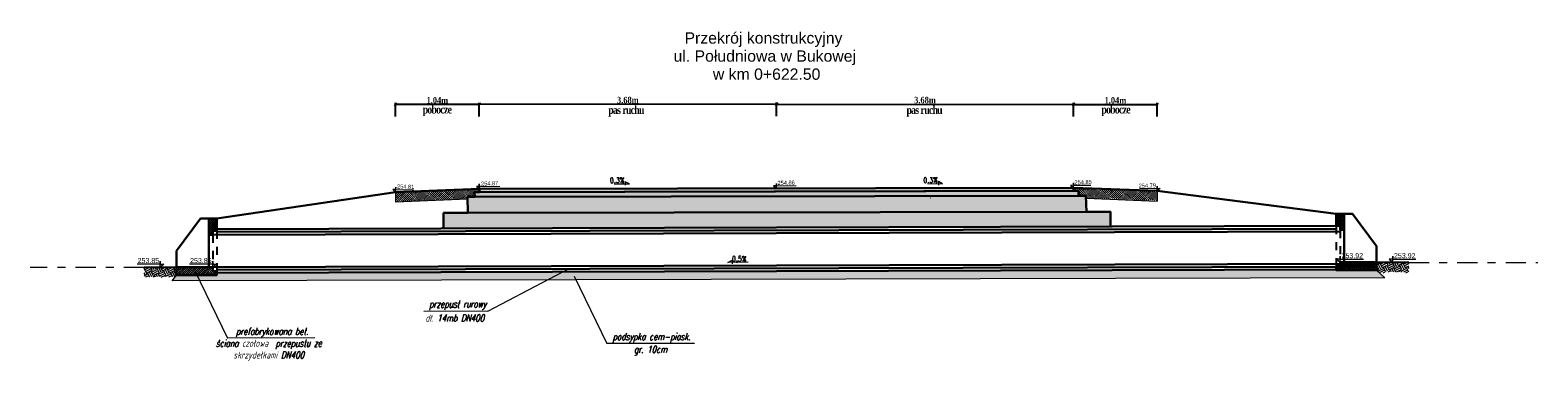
# Model space of a CAD drawing. Header units: metres. Extents: x 7443217.8 to 7443294, y 5637144.8 to 5637207.3.
# Tile 23 of 23: x 7443275.4 to 7443294, y 5637196.4 to 5637200.6. Entities that reach past the tile are written whole.
import ezdxf
from ezdxf.enums import TextEntityAlignment as Align

# ---------------------------------------------------------------- set-up
doc = ezdxf.new("R2010")
doc.units = ezdxf.units.M
for name, pattern in [('3', [1, 0.5, -0.5]), ('AUSGEZOGEN', [0]), ('CIĄGŁA', [0]), ('DASHDOT2', [0.5, 0.25, -0.125, 0, -0.125]), ('x-ref - architektura$0$GP_x-ref - instalacje elektryczne$0$x-ref - architektura$0$A-PW-2-202_Rzut piętra$0${ Half Dash }', [0])]:
    doc.linetypes.add(name, pattern=pattern)
doc.layers.get('Defpoints').update_dxf_attribs({"true_color": 0x999999})
for name, color, linetype, lineweight in [('+wymiar', 7, 'Continuous', 9), ('cienko', 7, 'CIĄGŁA', 30), ('F00000', 7, 'AUSGEZOGEN', 13), ('POMOCNICZA', 7, 'Continuous', 13), ('Wymiary', 7, 'Continuous', 15)]:
    doc.layers.add(name, color=color, linetype=linetype, lineweight=lineweight)
for name, color, linetype in [('3_p', 7, 'Continuous'), ('__pp22', 7, 'Continuous'), ('K_oś jezdni', 7, 'Continuous'), ('K_wymiar', 7, 'Continuous')]:
    doc.layers.add(name, color=color, linetype=linetype)
doc.layers.add('opisy', color=7, linetype='Continuous', true_color=0x999999)
doc.styles.add('romans1', font='timesbd.ttf', dxfattribs={"width": 0.85})
doc.styles.add('romans_pochyl', font='romans.shx', dxfattribs={"width": 0.75, "oblique": 15, "height": 0.1})
doc.styles.add('style1', font='romans.shx', dxfattribs={"width": 0.75, "height": 7})
doc.styles.add('style4', font='arial.ttf', dxfattribs={"height": 21})
doc.dimstyles.new('magda 25', dxfattribs={"dimtxt": 0.08, "dimasz": 0.03, "dimexe": 0.02, "dimexo": 0, "dimgap": 0.01, "dimtad": 1, "dimzin": 0, "dimdsep": 46, "dimtxsty": 'romans1', "dimblk": 'OBLIQUE', "dimcen": 0.09, "dimazin": 0, "dimtfac": 1, "dimtmove": 0, "dimatfit": 2, "dimldrblk": 'OBLIQUE', "dimfxl": 0.15, "dimfxlon": 1, "dimtolj": 1, "dimtzin": 0, "dimarcsym": 0})
pattern_1 = [(45, (-25.52038234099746, 21.04704236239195), (-0.01347038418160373, 0.01347038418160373), []), (45, (-25.50691194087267, 21.04704236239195), (-0.01347038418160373, 0.01347038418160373), [0, -0.01905])]

# ---------------------------------------------------------------- blocks, each defined once
blk = doc.blocks.new('_Oblique')
at = {"color": 0, "linetype": 'ByBlock', "lineweight": -2}
blk.add_line((-0.5, -0.5), (0.5, 0.5), dxfattribs=at)
blk = doc.blocks.new('*D930')
at = {"layer": '+wymiar', "color": 0, "lineweight": -2, "transparency": 16777216}
for p, q in [((7443284.597483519, 5637199.51268092), (7443284.59767371, 5637199.682680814)), ((7443284.597651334, 5637199.662680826), (7443288.276536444, 5637199.658565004)), ((7443288.276368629, 5637199.508565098), (7443288.276558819, 5637199.678564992))]:
    blk.add_line(p, q, dxfattribs=at)
at = {"layer": 'Defpoints', "color": 0, "lineweight": 13, "transparency": 16777216}
for p in [(7443288.276536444, 5637199.658565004), (7443284.596774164, 5637198.878631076), (7443288.275659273, 5637198.874515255)]:
    blk.add_point(p, dxfattribs=at)
at = {"layer": '+wymiar', "color": 0, "lineweight": -2, "transparency": 16777216, "xscale": 0.03, "yscale": 0.03, "zscale": 0.03}
for p, rotation in [((7443284.597651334, 5637199.662680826), 179.9358992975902), ((7443288.276536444, 5637199.658565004), 359.9358992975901)]:
    blk.add_blockref('_Oblique', p, dxfattribs=dict(at, rotation=rotation))
at = {"layer": '+wymiar', "color": 0, "transparency": 16777216, "insert": (7443286.437150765, 5637199.711461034), "char_height": 0.08, "attachment_point": 5, "rotation": 359.93589929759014, "style": 'romans1'}
blk.add_mtext('\\A1;3.68m', dxfattribs=at)
blk = doc.blocks.new('*D928')
at = {"layer": '+wymiar', "color": 0, "lineweight": -2, "transparency": 16777216}
for p, q in [((7443280.915597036, 5637199.508563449), (7443280.915406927, 5637199.678563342)), ((7443284.595897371, 5637199.66267918), (7443280.915429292, 5637199.658563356)), ((7443284.596065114, 5637199.512679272), (7443284.595875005, 5637199.682679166))]:
    blk.add_line(p, q, dxfattribs=at)
at = {"layer": 'Defpoints', "color": 0, "lineweight": 13, "transparency": 16777216}
for p in [(7443280.915429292, 5637199.658563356), (7443280.916306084, 5637198.874515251), (7443284.596774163, 5637198.878631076)]:
    blk.add_point(p, dxfattribs=at)
at = {"layer": '+wymiar', "color": 0, "lineweight": -2, "transparency": 16777216, "xscale": 0.03, "yscale": 0.03, "zscale": 0.03}
for p, rotation in [((7443280.915429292, 5637199.658563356), 180.0640731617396), ((7443284.595897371, 5637199.66267918), 0.06407316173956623)]:
    blk.add_blockref('_Oblique', p, dxfattribs=dict(at, rotation=rotation))
at = {"layer": '+wymiar', "color": 0, "transparency": 16777216, "insert": (7443282.755606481, 5637199.711459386), "char_height": 0.08, "attachment_point": 5, "rotation": 0.06407316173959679, "style": 'romans1'}
blk.add_mtext('\\A1;3.68m', dxfattribs=at)
blk = doc.blocks.new('*D929')
at = {"layer": '+wymiar', "color": 0, "lineweight": -2, "transparency": 16777216}
for p, q in [((7443279.876870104, 5637199.507862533), (7443279.876755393, 5637199.677862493)), ((7443280.915429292, 5637199.658563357), (7443279.876768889, 5637199.657862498)), ((7443280.915530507, 5637199.508563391), (7443280.915415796, 5637199.678563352))]:
    blk.add_line(p, q, dxfattribs=at)
at = {"layer": 'Defpoints', "color": 0, "lineweight": 13, "transparency": 16777216}
for p in [(7443279.876768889, 5637199.657862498), (7443279.877296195, 5637198.876402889), (7443280.915956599, 5637198.877103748)]:
    blk.add_point(p, dxfattribs=at)
at = {"layer": '+wymiar', "color": 0, "lineweight": -2, "transparency": 16777216, "xscale": 0.03, "yscale": 0.03, "zscale": 0.03}
for p, rotation in [((7443279.876768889, 5637199.657862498), 180.0386615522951), ((7443280.915429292, 5637199.658563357), 0.03866155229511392)]:
    blk.add_blockref('_Oblique', p, dxfattribs=dict(at, rotation=rotation))
at = {"layer": '+wymiar', "color": 0, "transparency": 16777216, "insert": (7443280.396064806, 5637199.709022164), "char_height": 0.08, "attachment_point": 5, "rotation": 0.03866155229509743, "style": 'romans1'}
blk.add_mtext('\\A1;1.04m', dxfattribs=at)
blk = doc.blocks.new('*D931')
at = {"layer": '+wymiar', "color": 0, "lineweight": -2, "transparency": 16777216}
for p, q in [((7443288.27643523, 5637199.50856675), (7443288.276549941, 5637199.678566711)), ((7443288.276536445, 5637199.658566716), (7443289.315196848, 5637199.657865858)), ((7443289.315095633, 5637199.507865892), (7443289.315210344, 5637199.677865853))]:
    blk.add_line(p, q, dxfattribs=at)
at = {"layer": 'Defpoints', "color": 0, "lineweight": 13, "transparency": 16777216}
for p in [(7443289.315196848, 5637199.657865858), (7443288.276009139, 5637198.877107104), (7443289.314669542, 5637198.876406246)]:
    blk.add_point(p, dxfattribs=at)
at = {"layer": '+wymiar', "color": 0, "lineweight": -2, "transparency": 16777216, "xscale": 0.03, "yscale": 0.03, "zscale": 0.03}
for p, rotation in [((7443288.276536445, 5637199.658566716), 179.9613384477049), ((7443289.315196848, 5637199.657865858), 359.9613384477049)]:
    blk.add_blockref('_Oblique', p, dxfattribs=dict(at, rotation=rotation))
at = {"layer": '+wymiar', "color": 0, "transparency": 16777216, "insert": (7443288.795900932, 5637199.709025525), "char_height": 0.08, "attachment_point": 5, "rotation": 359.9613384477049, "style": 'romans1'}
blk.add_mtext('\\A1;1.04m', dxfattribs=at)

msp = doc.modelspace()

# ---------------------------------------------------------------- hatches: boundary and pattern name
at = {"layer": '__pp22'}
h = msp.add_hatch(color=8, dxfattribs=at)
h.dxf.hatch_style = 1
h.paths.add_polyline_path([(7443288.339144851, 5637198.526551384), (7443288.337852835, 5637198.586578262), (7443280.857641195, 5637198.572901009), (7443280.858967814, 5637198.512916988)])
at = {"layer": '__pp22', "true_color": 0xc7c8ca}
h = msp.add_hatch(color=9, dxfattribs=at)
h.dxf.hatch_style = 1
h.paths.add_polyline_path([(7443288.277981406, 5637198.586469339), (7443288.276773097, 5637198.62647838), (7443280.916781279, 5637198.612997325), (7443280.91706905, 5637198.573653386), (7443286.446605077, 5637198.58313342), (7443286.45630299, 5637198.583157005)])
at = {"layer": 'cienko', "lineweight": 9}
h = msp.add_hatch(dxfattribs=at)
h.set_pattern_fill('EARTH', color=9, scale=0.01, angle=26.46999999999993)
h.set_pattern_definition([(26.46999999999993, (-51844.26402917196, 69098.41655040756), (0.02853935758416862, 0.08514696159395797), [0.06349999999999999, -0.06349999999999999]), (26.46999999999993, (-51844.27464309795, 69098.43786659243), (0.02853935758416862, 0.08514696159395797), [0.06349999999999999, -0.06349999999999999]), (26.46999999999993, (-51844.28525702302, 69098.45918277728), (0.02853935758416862, 0.08514696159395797), [0.06349999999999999, -0.06349999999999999]), (116.4699999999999, (-51844.28168960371, 69098.46982614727), (-0.08514696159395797, 0.02853935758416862), [0.0635, -0.0635]), (116.4699999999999, (-51844.26037341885, 69098.48044007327), (-0.08514696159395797, 0.02853935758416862), [0.0635, -0.0635]), (116.4699999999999, (-51844.23905723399, 69098.49105399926), (-0.08514696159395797, 0.02853935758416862), [0.0635, -0.0635])])
h.paths.add_polyline_path([(7443292.031686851, 5637197.70286567), (7443292.03076184, 5637197.602869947), (7443292.045576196, 5637197.582732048), (7443292.427052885, 5637197.578711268), (7443292.436081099, 5637197.613493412), (7443292.431669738, 5637197.699165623)])
h = msp.add_hatch(dxfattribs=at)
h.set_pattern_fill('EARTH', color=9, scale=0.01, angle=26.46999999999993)
h.set_pattern_definition([(26.46999999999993, (-51847.73145268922, 69098.35678161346), (0.02853935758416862, 0.08514696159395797), [0.06349999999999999, -0.06349999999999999]), (26.46999999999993, (-51847.74206661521, 69098.37809779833), (0.02853935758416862, 0.08514696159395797), [0.06349999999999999, -0.06349999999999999]), (26.46999999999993, (-51847.75268054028, 69098.39941398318), (0.02853935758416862, 0.08514696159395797), [0.06349999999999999, -0.06349999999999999]), (116.4699999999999, (-51847.74911312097, 69098.41005735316), (-0.08514696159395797, 0.02853935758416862), [0.0635, -0.0635]), (116.4699999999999, (-51847.72779693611, 69098.42067127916), (-0.08514696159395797, 0.02853935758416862), [0.0635, -0.0635]), (116.4699999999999, (-51847.70648075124, 69098.43128520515), (-0.08514696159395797, 0.02853935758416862), [0.0635, -0.0635])])
h.paths.add_polyline_path([(7443277.163280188, 5637197.643096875), (7443277.164205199, 5637197.543101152), (7443277.149390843, 5637197.522963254), (7443276.767914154, 5637197.518942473), (7443276.75888594, 5637197.553724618), (7443276.763297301, 5637197.639396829)])
at = {"layer": 'F00000'}
h = msp.add_hatch(dxfattribs=at)
h.set_pattern_fill('CROSS', color=8, scale=0.0019, angle=89)
h.set_pattern_definition([(89, (-87908.08260295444, 122419.9108304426), (-0.01185259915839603, 0.01227372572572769), [0.0060325, -0.0180975]), (179, (-87908.0795345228, 122419.9137935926), (-0.01227372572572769, -0.01185259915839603), [0.0060325, -0.0180975])])
h.paths.add_polyline_path([(7443280.91678129, 5637198.612997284), (7443280.915713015, 5637198.573017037), (7443280.855841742, 5637198.573192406), (7443280.854467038, 5637198.513167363), (7443280.761918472, 5637198.513524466), (7443280.761233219, 5637198.483985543), (7443279.878860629, 5637198.447116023), (7443279.878140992, 5637198.57230155)])
h = msp.add_hatch(dxfattribs=at)
h.set_pattern_fill('CROSS', color=8, scale=0.0019, angle=89.25)
h.set_pattern_definition([(89.25, (-63771.06486814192, 89611.56426434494), (-0.01190604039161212, 0.01222189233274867), [0.006032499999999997, -0.01809749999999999]), (179.25, (-63771.06181266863, 89611.56724085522), (-0.01222189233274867, -0.01190604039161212), [0.0060325, -0.0180975])])
h.paths.add_polyline_path([(7443288.436083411, 5637198.325608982), (7443288.431693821, 5637198.526780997), (7443280.768967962, 5637198.512754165), (7443280.773269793, 5637198.314930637), (7443281.451428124, 5637198.314069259), (7443286.45149146, 5637198.32311507)])
h = msp.add_hatch(dxfattribs=at)
h.set_pattern_fill('CROSS', color=8, scale=0.0019, angle=89)
h.set_pattern_definition([(89, (-87908.08402008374, 122419.9244597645), (-0.01185259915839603, 0.01227372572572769), [0.0060325, -0.0180975]), (179, (-87908.0809516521, 122419.9274229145), (-0.01227372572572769, -0.01185259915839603), [0.0060325, -0.0180975])])
h.paths.add_polyline_path([(7443288.27676862, 5637198.626626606), (7443288.277836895, 5637198.586646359), (7443288.337708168, 5637198.586821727), (7443288.339082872, 5637198.526796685), (7443288.431631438, 5637198.527153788), (7443288.432316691, 5637198.497614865), (7443289.31468928, 5637198.460745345), (7443289.315408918, 5637198.585930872)])
h = msp.add_hatch(dxfattribs=at)
h.set_pattern_fill('ANSI33', color=8, scale=0.0081, angle=89.25)
h.set_pattern_definition([(134.25, (-63771.06486814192, 89611.56426434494), (-0.0368429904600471, -0.03589085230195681), []), (134.25, (-63771.06439207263, 89611.60063128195), (-0.0368429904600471, -0.03589085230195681), [0.02571749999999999, -0.01285875])])
h.paths.add_polyline_path([(7443288.736329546, 5637198.143450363), (7443280.473250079, 5637198.119841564), (7443280.473250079, 5637198.314449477), (7443281.451428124, 5637198.314069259), (7443286.45149146, 5637198.32311507), (7443288.735999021, 5637198.326151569)])
h = msp.add_hatch(dxfattribs=at)
h.set_pattern_fill('ANSI33', color=8, scale=0.0081)
h.set_pattern_definition([(45, (-22.5476722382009, 18.60830692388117), (-0.03637003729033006, 0.03637003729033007), []), (45, (-22.51130218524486, 18.60830692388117), (-0.03637003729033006, 0.03637003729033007), [0.0257175, -0.01285875])])
h.paths.add_polyline_path([(7443281.956230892, 5637197.585505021), (7443284.531149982, 5637197.592861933), (7443284.531205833, 5637197.492861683), (7443281.765555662, 5637197.485587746)])
h.paths.add_polyline_path([(7443277.163280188, 5637197.543096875), (7443277.663280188, 5637197.543096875), (7443277.663280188, 5637197.573239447), (7443281.956230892, 5637197.585505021), (7443281.765555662, 5637197.485587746), (7443277.110966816, 5637197.473345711)])
h = msp.add_hatch(dxfattribs=at)
h.set_pattern_fill('ANSI33', color=8, scale=0.0081)
h.set_pattern_definition([(45, (0, 0), (-0.03637003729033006, 0.03637003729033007), []), (45, (0.03637005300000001, 0), (-0.03637003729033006, 0.03637003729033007), [0.0257175, -0.01285875])])
h.paths.add_polyline_path([(7443284.532080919, 5637197.592864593), (7443291.531686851, 5637197.612863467), (7443291.531686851, 5637197.60286567), (7443292.031686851, 5637197.60286567), (7443292.135661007, 5637197.510225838), (7443284.528089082, 5637197.491552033)])
at = {"layer": 'POMOCNICZA', "lineweight": 5}
h = msp.add_hatch(dxfattribs=at)
h.set_pattern_fill('SACNCR', color=256, scale=0.008, style=0)
h.set_pattern_definition([(45, (-22.05295882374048, 21.10681115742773), (-0.01347038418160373, 0.01347038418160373), []), (45, (-22.03948842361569, 21.10681115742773), (-0.01347038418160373, 0.01347038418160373), [0, -0.01905])])
h.paths.add_polyline_path([(7443291.63168685, 5637198.10286567), (7443291.63168685, 5637198.30286567), (7443291.531686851, 5637198.30286567), (7443291.531686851, 5637198.15286567), (7443291.581686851, 5637198.15286567), (7443291.581686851, 5637198.10286567)])
h = msp.add_hatch(dxfattribs=at)
h.set_pattern_fill('SACNCR', color=256, scale=0.008, style=0)
h.set_pattern_definition(pattern_1)
h.paths.add_polyline_path([(7443277.563280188, 5637198.043096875), (7443277.613280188, 5637198.043096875), (7443277.613280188, 5637198.093096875), (7443277.663280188, 5637198.093096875), (7443277.663280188, 5637198.243096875), (7443277.563280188, 5637198.243096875)])
h = msp.add_hatch(dxfattribs=at)
h.set_pattern_fill('SACNCR', color=256, scale=0.008, style=0)
h.set_pattern_definition([(45, (-22.05295892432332, 21.10681115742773), (-0.01347038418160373, 0.01347038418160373), []), (45, (-22.03948852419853, 21.10681115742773), (-0.01347038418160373, 0.01347038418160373), [0, -0.01905])])
h.paths.add_polyline_path([(7443292.03168675, 5637197.60286567), (7443292.03168675, 5637197.70286567), (7443291.63168675, 5637197.70286567), (7443291.58168675, 5637197.70286567), (7443291.58168675, 5637197.65286567), (7443291.53168675, 5637197.65286567), (7443291.53168675, 5637197.60286567)])
h = msp.add_hatch(dxfattribs=at)
h.set_pattern_fill('SACNCR', color=256, scale=0.008, style=0)
h.set_pattern_definition(pattern_1)
h.paths.add_polyline_path([(7443277.663280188, 5637197.543096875), (7443277.663280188, 5637197.593096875), (7443277.613280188, 5637197.593096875), (7443277.613280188, 5637197.643096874), (7443277.563280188, 5637197.643096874), (7443277.163280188, 5637197.643096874), (7443277.163280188, 5637197.543096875)])

# ---------------------------------------------------------------- linework, layer by layer
at = {"layer": '+wymiar', "flags": 128}
for points in [[(7443282.587781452, 5637198.674965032), (7443282.77554664, 5637198.673532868), (7443282.724045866, 5637198.699457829), (7443282.724008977, 5637198.657103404)], [(7443286.466884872, 5637198.677623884), (7443286.654650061, 5637198.67619172), (7443286.603149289, 5637198.702116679), (7443286.603112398, 5637198.659762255)], [(7443280.916781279, 5637198.612997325), (7443288.276773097, 5637198.62647838)], [(7443284.245217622, 5637197.703441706), (7443283.996269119, 5637197.701190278), (7443284.047656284, 5637197.727339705), (7443284.047877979, 5637197.684985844)]]:
    msp.add_lwpolyline(points, dxfattribs=at)
at = {"color": 7, "lineweight": 15}
for points in [[(7443276.963280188, 5637197.643096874), (7443276.963280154, 5637197.718096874), (7443276.963280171, 5637197.680596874), (7443277.008280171, 5637197.680596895), (7443276.963280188, 5637197.643096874), (7443276.963280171, 5637197.680596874), (7443276.675821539, 5637197.68059682)], [(7443277.613280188, 5637197.643096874), (7443277.613280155, 5637197.718096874), (7443277.613280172, 5637197.680596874), (7443277.658280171, 5637197.680596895), (7443277.613280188, 5637197.643096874), (7443277.613280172, 5637197.680596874), (7443277.325821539, 5637197.68059682)], [(7443291.581686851, 5637197.70286567), (7443291.581686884, 5637197.777865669), (7443291.581686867, 5637197.740365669), (7443291.536686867, 5637197.74036569), (7443291.581686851, 5637197.70286567), (7443291.581686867, 5637197.740365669), (7443291.8691455, 5637197.740365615)], [(7443292.231686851, 5637197.702865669), (7443292.231686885, 5637197.777865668), (7443292.231686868, 5637197.740365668), (7443292.186686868, 5637197.740365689), (7443292.231686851, 5637197.702865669), (7443292.231686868, 5637197.740365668), (7443292.5191455, 5637197.740365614)]]:
    msp.add_lwpolyline(points, dxfattribs=at)
at = {"layer": '3_p', "color": 92, "linetype": 'DASHDOT2', "lineweight": 9}
for points in [[(7443276.763297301, 5637197.639396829), (7443275.351029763, 5637197.639396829)], [(7443292.431669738, 5637197.699165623), (7443294.029598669, 5637197.699165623)]]:
    msp.add_lwpolyline(points, dxfattribs=at)
at = {"layer": 'cienko', "lineweight": 5}
for points in [[(7443280.916781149, 5637198.613074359), (7443280.915472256, 5637198.673060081), (7443280.916126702, 5637198.643067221), (7443280.880135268, 5637198.642281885), (7443280.916781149, 5637198.613074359), (7443280.916126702, 5637198.643067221), (7443281.171507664, 5637198.645856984)], [(7443284.596774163, 5637198.620239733), (7443284.595465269, 5637198.680225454), (7443284.596119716, 5637198.650232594), (7443284.560128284, 5637198.649447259), (7443284.596774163, 5637198.620239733), (7443284.596119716, 5637198.650232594), (7443284.841037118, 5637198.652976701)], [(7443288.276968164, 5637198.626467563), (7443288.275659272, 5637198.686453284), (7443288.276313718, 5637198.656460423), (7443288.240322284, 5637198.655675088), (7443288.276968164, 5637198.626467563), (7443288.276313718, 5637198.656460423), (7443288.490163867, 5637198.659068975)], [(7443289.315356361, 5637198.585937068), (7443289.313964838, 5637198.645920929), (7443289.314660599, 5637198.615928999), (7443289.350650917, 5637198.616763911), (7443289.315356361, 5637198.585937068), (7443289.314660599, 5637198.615928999), (7443289.09385667, 5637198.613702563)], [(7443279.878193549, 5637198.572307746), (7443279.879585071, 5637198.632291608), (7443279.87888931, 5637198.602299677), (7443279.842898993, 5637198.603134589), (7443279.878193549, 5637198.572307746), (7443279.87888931, 5637198.602299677), (7443280.09969324, 5637198.600073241)]]:
    msp.add_lwpolyline(points, dxfattribs=at)
at = {"layer": 'cienko', "flags": 128}
for points in [[(7443279.878140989, 5637198.57230155), (7443279.878140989, 5637198.57230155), (7443277.663280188, 5637198.243096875)], [(7443279.878140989, 5637198.57230155), (7443280.91678129, 5637198.612997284)], [(7443280.916781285, 5637198.612999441), (7443280.916853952, 5637198.573008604), (7443280.857641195, 5637198.572901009), (7443280.858967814, 5637198.512916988), (7443280.768967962, 5637198.512754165), (7443280.773291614, 5637198.313927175), (7443280.473250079, 5637198.313927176), (7443280.473250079, 5637198.119841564)], [(7443288.339144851, 5637198.526551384), (7443280.768967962, 5637198.512754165), (7443280.773291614, 5637198.313927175), (7443288.436083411, 5637198.325608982)], [(7443280.857641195, 5637198.572901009), (7443288.277981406, 5637198.586469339)], [(7443286.447345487, 5637198.583134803), (7443280.857641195, 5637198.572901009), (7443280.858967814, 5637198.512916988)], [(7443280.91678128, 5637198.612997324), (7443288.276773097, 5637198.626478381)], [(7443280.91678129, 5637198.612997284), (7443288.276773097, 5637198.62647838)], [(7443289.315408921, 5637198.585930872), (7443288.27676862, 5637198.626626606)], [(7443288.276773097, 5637198.62647838), (7443288.277981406, 5637198.586469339), (7443288.337852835, 5637198.586578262), (7443288.339144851, 5637198.526551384), (7443288.431693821, 5637198.526780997), (7443288.436083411, 5637198.325608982), (7443288.735999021, 5637198.326151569), (7443288.736329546, 5637198.143450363)], [(7443289.315408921, 5637198.585930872), (7443289.315408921, 5637198.585930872), (7443291.530269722, 5637198.30286567)], [(7443280.773291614, 5637198.313927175), (7443280.773291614, 5637198.313927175)], [(7443291.531686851, 5637198.30286567), (7443291.63168685, 5637198.30286567), (7443291.63168685, 5637198.10286567), (7443291.581686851, 5637198.10286567), (7443291.581686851, 5637198.15286567), (7443291.531686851, 5637198.15286567), (7443291.531686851, 5637198.30286567), (7443291.531686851, 5637198.15286567)], [(7443291.531686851, 5637197.65286567), (7443291.531686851, 5637197.60286567), (7443292.031686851, 5637197.60286567), (7443292.031686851, 5637197.70286567), (7443292.031686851, 5637197.90286567), (7443292.031686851, 5637197.90286567), (7443291.731686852, 5637198.302865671), (7443291.63168685, 5637198.302865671), (7443291.63168685, 5637198.10286567), (7443291.63168685, 5637197.70286567), (7443292.031686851, 5637197.70286567), (7443291.63168685, 5637197.70286567), (7443291.581686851, 5637197.70286567), (7443291.581686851, 5637197.65286567), (7443291.531686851, 5637197.65286567)], [(7443277.663280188, 5637197.593096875), (7443277.663280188, 5637197.543096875), (7443277.163280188, 5637197.543096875), (7443277.163280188, 5637197.643096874), (7443277.163280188, 5637197.843096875), (7443277.163280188, 5637197.843096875), (7443277.463280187, 5637198.243096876), (7443277.563280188, 5637198.243096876), (7443277.563280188, 5637198.043096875), (7443277.563280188, 5637197.643096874), (7443277.163280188, 5637197.643096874), (7443277.563280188, 5637197.643096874), (7443277.613280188, 5637197.643096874), (7443277.613280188, 5637197.593096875), (7443277.663280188, 5637197.593096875)], [(7443277.663280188, 5637198.243096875), (7443277.563280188, 5637198.243096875), (7443277.563280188, 5637198.043096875), (7443277.613280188, 5637198.043096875), (7443277.613280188, 5637198.093096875), (7443277.663280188, 5637198.093096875), (7443277.663280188, 5637198.243096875), (7443277.663280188, 5637198.093096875)], [(7443277.61322304, 5637198.113098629), (7443277.611937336, 5637198.113094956)], [(7443291.581686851, 5637198.083008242), (7443277.612137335, 5637198.043095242)], [(7443291.531686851, 5637198.15286567), (7443277.663280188, 5637198.113241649)], [(7443291.113280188, 5637198.150241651), (7443291.113080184, 5637198.150241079)], [(7443292.031686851, 5637197.702865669), (7443292.431669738, 5637197.699165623), (7443292.431669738, 5637197.699165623)], [(7443277.163280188, 5637197.643096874), (7443276.763297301, 5637197.639396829), (7443276.763297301, 5637197.639396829)], [(7443291.581686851, 5637197.683006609), (7443277.613280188, 5637197.643096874)], [(7443291.531686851, 5637197.612863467), (7443277.664701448, 5637197.573243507)]]:
    msp.add_lwpolyline(points, dxfattribs=at)
at = {"layer": 'cienko', "linetype": 'x-ref - architektura$0$GP_x-ref - instalacje elektryczne$0$x-ref - architektura$0$A-PW-2-202_Rzut piętra$0${ Half Dash }', "ltscale": 0.02, "flags": 128}
for points in [[(7443291.531686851, 5637198.117865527), (7443277.663280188, 5637198.078241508)], [(7443291.531686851, 5637197.647863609), (7443277.663280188, 5637197.608239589)]]:
    msp.add_lwpolyline(points, dxfattribs=at)
at = {"layer": 'F00000', "flags": 128}
for points in [[(7443280.91678129, 5637198.612997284), (7443279.878140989, 5637198.57230155)], [(7443279.878193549, 5637198.572307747), (7443279.878860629, 5637198.447116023)], [(7443280.769594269, 5637198.483952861), (7443279.878860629, 5637198.447116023)], [(7443286.504875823, 5637198.499530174), (7443286.50902395, 5637198.499289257)], [(7443288.27676862, 5637198.626626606), (7443289.315408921, 5637198.585930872)], [(7443288.432326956, 5637198.497764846), (7443289.31468928, 5637198.460745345)], [(7443289.315356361, 5637198.585937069), (7443289.31468928, 5637198.460745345)]]:
    msp.add_lwpolyline(points, dxfattribs=at)
at = {"layer": 'K_oś jezdni', "linetype": '3', "ltscale": 0.05}
for points in [[(7443277.663280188, 5637198.093096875), (7443277.663280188, 5637197.593096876)], [(7443291.531686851, 5637198.15286567), (7443291.531686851, 5637197.652865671)], [(7443291.581686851, 5637198.10286567), (7443291.581686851, 5637197.70286567)], [(7443277.613280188, 5637198.043096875), (7443277.613280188, 5637197.643096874)]]:
    msp.add_lwpolyline(points, dxfattribs=at)
at = {"layer": 'K_wymiar', "lineweight": 13, "flags": 128}
msp.add_lwpolyline([(7443292.031686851, 5637197.60286567), (7443292.135661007, 5637197.510225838), (7443277.110966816, 5637197.473345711), (7443277.163280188, 5637197.543096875)], dxfattribs=at)
at = {"layer": 'opisy', "color": 0, "linetype": 'Continuous', "lineweight": 5}
for p, q in [((7443277.392648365, 5637197.596693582), (7443277.796070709, 5637196.763861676)), ((7443281.02053282, 5637197.095182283), (7443282.030495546, 5637197.624421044)), ((7443282.092768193, 5637197.529751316), (7443282.496190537, 5637196.69691941)), ((7443281.019337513, 5637197.095181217), (7443280.229914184, 5637197.094477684)), ((7443278.879412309, 5637196.764565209), (7443277.796070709, 5637196.763861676)), ((7443283.579532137, 5637196.697622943), (7443282.496190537, 5637196.69691941))]:
    msp.add_line(p, q, dxfattribs=at)

# ---------------------------------------------------------------- texts
at = {"layer": '+wymiar', "lineweight": 13, "char_height": 0.08750000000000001, "attachment_point": 5, "rotation": 0.06820291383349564, "style": 'romans_pochyl'}
for s, insert in [('przepust rurowy', (7443280.647679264, 5637197.169462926)), ('dł. 14mb DN400', (7443280.611791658, 5637197.011842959)), ('prefabrykowana bet.', (7443278.349342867, 5637196.832499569)), ('podsypka cem-piask.', (7443283.049462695, 5637196.765557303))]:
    msp.add_mtext(s, dxfattribs=dict(at, insert=insert))
for s, insert, width in [('ściana czołowa  przepustu ze skrzydełkami DN400', (7443278.306907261, 5637196.613807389), 1.471314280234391), (' gr. 10cm', (7443283.013575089, 5637196.607937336), 0.5450106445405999)]:
    msp.add_mtext(s, dxfattribs=dict(at, insert=insert, width=width))
at = {"lineweight": 5, "style": 'style4'}
for s, p in [('Przekrój konstrukcyjny', (7443284.436178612, 5637200.411829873)), ('ul. Południowa w Bukowej', (7443284.451935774, 5637200.187828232)), ('w km 0+622.50', (7443284.475141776, 5637199.96382659))]:
    msp.add_text(s, height=0.14, dxfattribs=at).set_placement(p, align=Align.CENTER)
at = {"color": 7, "style": 'style4'}
for s, height, rotation, p in [('254.81', 0.04999999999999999, 358.6710750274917, (7443279.896004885, 5637198.616726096)), ('254.87', 0.05, 1.249999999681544, (7443280.937174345, 5637198.652023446)), ('254.86', 0.05, 1.249999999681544, (7443284.610541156, 5637198.661258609)), ('254.85', 0.05, 1.249999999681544, (7443288.289846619, 5637198.667662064)), ('254.79', 0.04999999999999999, 1.328924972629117, (7443289.08511923, 5637198.625427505)), ('253.85', 0.0625, 2.578695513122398e-05, (7443276.682251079, 5637197.693228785)), ('253.85', 0.0625, 2.578695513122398e-05, (7443277.332251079, 5637197.693228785)), ('253.92', 0.0625, 359.9999742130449, (7443291.597282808, 5637197.752997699)), ('253.92', 0.0625, 359.9999742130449, (7443292.247282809, 5637197.752997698))]:
    msp.add_text(s, height=height, rotation=rotation, dxfattribs=at).set_placement(p)
at = {"lineweight": 15, "style": 'style1', "width": 0.75}
for s, rotation, p in [('0.3%%%', 1.249999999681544, (7443282.713321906, 5637198.720681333)), ('0.3%%%', 1.249999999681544, (7443286.596243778, 5637198.722825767)), ('0,5%%%', 359.0000000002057, (7443284.226182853, 5637197.74357723))]:
    msp.add_text(s, height=0.065, rotation=rotation, dxfattribs=at).set_placement(p, align=Align.MIDDLE_RIGHT)
at = {"layer": 'Wymiary', "ltscale": 0.2, "char_height": 0.1, "attachment_point": 5, "style": 'romans1'}
for s, insert in [('\\A1;{\\W0.8;\\T0.85;pobocze}', (7443280.391921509, 5637199.579908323)), ('\\A1;{\\W0.8;\\T0.85;pas ruchu}', (7443282.73188128, 5637199.574635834)), ('\\A1;{\\W0.8;\\T0.85;pas ruchu}', (7443286.426438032, 5637199.574637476)), ('\\A1;{\\W0.8;\\T0.85;pobocze}', (7443288.800044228, 5637199.57991168))]:
    msp.add_mtext(s, dxfattribs=dict(at, insert=insert))

# ---------------------------------------------------------------- dimensions: what is measured, and where the dimension line sits
at = {"layer": '+wymiar'}
for p1, p2, distance, picture, middle in [((7443280.915956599, 5637198.877103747), (7443279.877296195, 5637198.876402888), -0.7814597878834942, '*D929', (7443280.396064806, 5637199.709022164)), ((7443284.596774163, 5637198.878631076), (7443280.916306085, 5637198.874515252), -0.7840485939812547, '*D928', (7443282.755606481, 5637199.711459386)), ((7443284.596774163, 5637198.878631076), (7443288.275659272, 5637198.874515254), 0.7840502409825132, '*D930', (7443286.437150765, 5637199.711461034)), ((7443288.276009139, 5637198.877107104), (7443289.314669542, 5637198.876406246), 0.7814597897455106, '*D931', (7443288.795900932, 5637199.709025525))]:
    dim = msp.add_aligned_dim(p1=p1, p2=p2, distance=distance, dimstyle='magda 25', override={"dimpost": 'm'}, dxfattribs=at)
    dim.commit()
    dim.dimension.update_dxf_attribs({"geometry": picture, "text_midpoint": middle})

doc.saveas('drawing.dxf')
